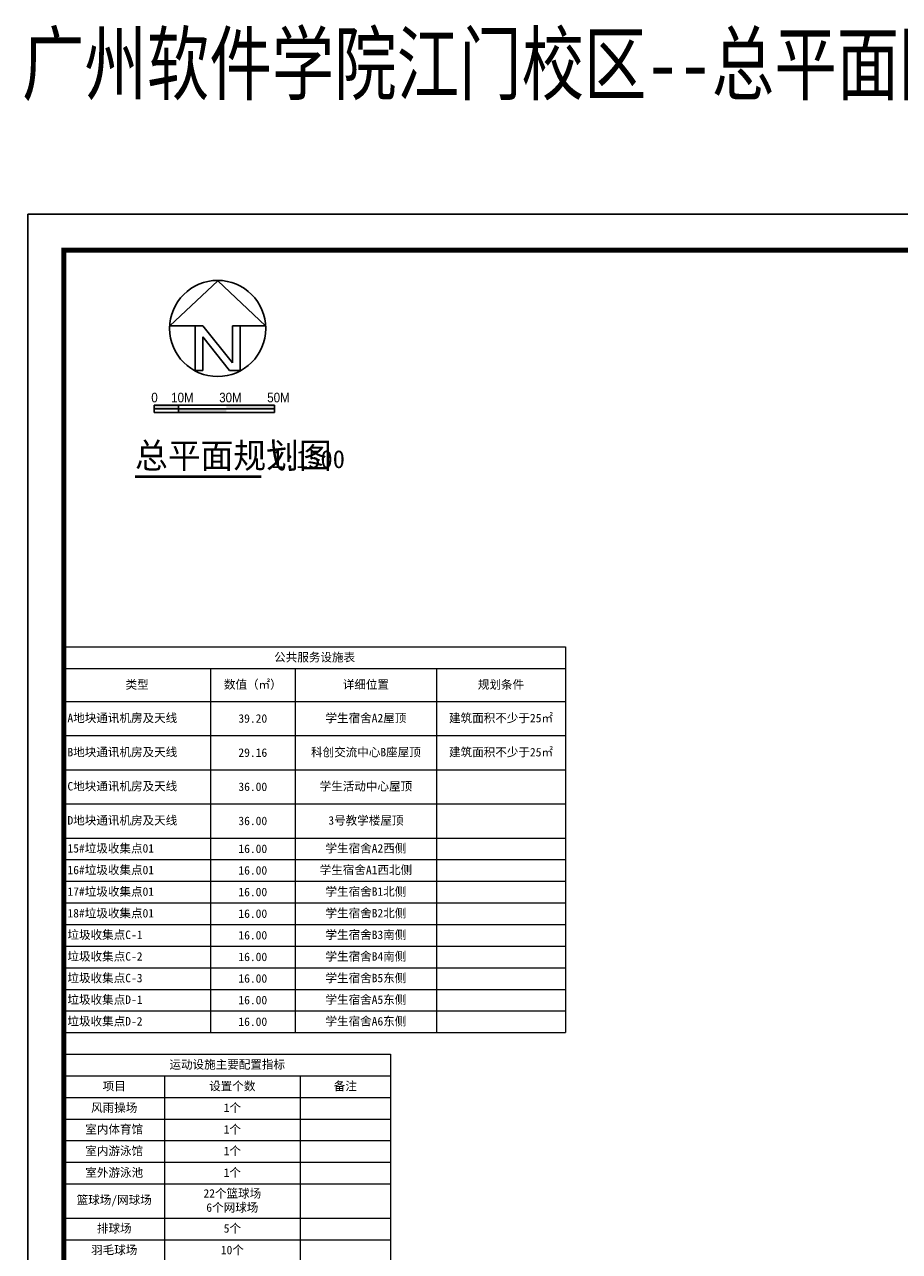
# Model space of a CAD drawing. Header units: millimetres. Extents: x 38389465 to 38395088, y 2473666 to 2480744.
# Tile 191 of 256: x 38389465 to 38389829, y 2480163 to 2480674. Entities that reach past the tile are written whole.
import ezdxf

# ---------------------------------------------------------------- set-up
doc = ezdxf.new("R2010")
doc.units = ezdxf.units.MM
doc.header["$LTSCALE"] = 2
doc.layers.get('0').update_dxf_attribs({"linetype": 'CONTINUOUS', "lineweight": 9})
for name, color, linetype in [('DIM_SYMB', 3, 'CONTINUOUS'), ('PUB_TEXT', 7, 'CONTINUOUS'), ('PUB_TITLE', 4, 'CONTINUOUS'), ('w-文字', 7, 'CONTINUOUS'), ('w-绿地面积', 82, 'CONTINUOUS')]:
    doc.layers.add(name, color=color, linetype=linetype)
doc.layers.add('屋顶绿化线', color=126, linetype='CONTINUOUS', lineweight=9)
doc.layers.add('指标表', color=7, linetype='CONTINUOUS', lineweight=9)
doc.styles.add('中等线体', font='txt', dxfattribs={"width": 0.8})
doc.styles.add('幼圆', font='SIMYOU.TTF', dxfattribs={"width": 0.8})

# ---------------------------------------------------------------- blocks, each defined once
blk = doc.blocks.new('$plan$00002323')
for p, q in [((1.261325, 1236.583625), (-1246.480175, 72.38065)), ((1.261325, 1236.583625), (1241.434875, 72.38065)), ((-1246.480175, 72.38065), (-386.838675, 72.38065)), ((-580.888675, 72.38065), (-580.888675, -1091.91935)), ((-386.838675, 72.38065), (389.361325, -897.86935)), ((389.361325, 72.38065), (389.361325, -897.86935)), ((1241.434875, 72.38065), (389.361325, 72.38065)), ((583.411325, 72.38065), (583.411325, -1091.91935)), ((311.2562, -1091.628275), (-386.838675, -218.985425)), ((-386.838675, -218.985425), (-386.838675, -1091.91935)), ((-580.888675, -1091.91935), (-386.838675, -1091.91935)), ((583.411325, -1091.91935), (311.2562, -1091.91935))]:
    blk.add_line(p, q)
blk.add_circle((0, 0), 1250.129285)
blk = doc.blocks.new('指北针')
at = {"layer": 'PUB_TEXT'}
h = blk.add_hatch(color=0, dxfattribs=at)
h.paths.add_polyline_path([(-16.38, -51.74), (-26.38, -51.74), (-26.38, -53.24), (-16.38, -53.24)])
h.paths.add_polyline_path([(-8.88, -53.24), (-16.38, -53.24), (-16.38, -54.74), (-8.88, -54.74)])
h.paths.add_polyline_path([(3.62, -53.24), (-8.88, -53.24), (-8.88, -54.74), (3.62, -54.74)])
h.paths.add_polyline_path([(17.12, -51.74), (3.62, -51.74), (3.62, -53.24), (17.12, -53.24)])
h.paths.add_polyline_path([(21.12, -51.74), (17.12, -51.74), (17.12, -53.24), (21.12, -53.24)])
h.paths.add_polyline_path([(23.62, -51.74), (21.12, -51.74), (21.12, -53.24), (23.62, -53.24)])
at = {"layer": 'PUB_TEXT', "color": 0}
for p, q in [((-26.38, -54.74), (-26.38, -51.74)), ((-26.38, -51.74), (23.62, -51.74)), ((-26.38, -53.24), (23.62, -53.24)), ((-26.38, -54.74), (23.62, -54.74)), ((-16.38, -54.74), (-16.38, -51.74)), ((23.62, -54.74), (23.62, -51.74))]:
    blk.add_line(p, q, dxfattribs=at)
at = {"layer": 'PUB_TEXT', "color": 0, "xscale": 0.016, "yscale": 0.016, "zscale": 0.016}
blk.add_blockref('$plan$00002323', (-0.02, -19.79), dxfattribs=at)
at = {"layer": 'PUB_TEXT', "color": 0, "style": '幼圆', "width": 0.9}
for s, p in [('0', (-27.64, -50.55)), ('10M', (-19.37, -50.55)), ('30M', (0.63, -50.55)), ('50M', (20.63, -50.55))]:
    blk.add_text(s, height=4, dxfattribs=at).set_placement(p)
blk = doc.blocks.new('A$C69596FC1')
at = {"layer": 'PUB_TITLE'}
for p, q in [((0, 0), (0, 84100)), ((0, 84100), (118900, 84100)), ((117900, 83100), (1000, 83100)), ((1000, 83100), (1000, 1000))]:
    blk.add_line(p, q, dxfattribs=at)
at = {"layer": 'PUB_TITLE', "const_width": 140}
blk.add_lwpolyline([(1000, 83100), (117900, 83100), (117900, 1000), (1000, 1000), (1000, 83100)], dxfattribs=at)
blk = doc.blocks.new('d2f1gd1g2')
at = {"layer": '指标表', "linetype": 'ByBlock'}
for p, q in [((-136.06, 113.23), (0, 113.23)), ((-136.06, 113.23), (-136.06, 0)), ((0, 113.23), (0, 104.23)), ((-136.06, 104.23), (0, 104.23)), ((-94.11, 104.23), (-94.11, 0)), ((-37.71, 104.23), (-37.71, 0)), ((0, 104.23), (0, 0)), ((-136.06, 95.23), (0, 95.23)), ((-136.06, 86.23), (0, 86.23)), ((-136.06, 77.23), (0, 77.23)), ((-136.06, 68.23), (0, 68.23)), ((-136.06, 59.23), (0, 59.23)), ((-136.06, 45), (0, 45)), ((-136.06, 36), (0, 36)), ((-136.06, 27), (0, 27)), ((-136.06, 18), (0, 18)), ((-136.06, 9), (0, 9)), ((-136.06, 0), (0, 0))]:
    blk.add_line(p, q, dxfattribs=at)
at = {"layer": '指标表', "linetype": 'ByBlock', "char_height": 3.5278, "attachment_point": 5}
for s, insert, width in [('{\\f黑体|b0|i0|c134;\\C7;运动设施主要配置指标', (-68.03, 108.73), 133.0555), ('{\\f黑体|b0|i0|c134;\\C7;项目', (-115.08, 99.73), 38.9416), ('{\\f黑体|b0|i0|c134;\\C7;设置个数', (-65.91, 99.73), 53.4055), ('{\\f黑体|b0|i0|c134;\\C7;备注', (-18.85, 99.73), 34.7083), ('{\\f黑体|b0|i0|c134;\\C7;风雨操场', (-115.08, 90.73), 38.9416), ('{\\f黑体|b0|i0|c134;\\C7;1个', (-65.91, 90.73), 53.4055), ('{\\f黑体|b0|i0|c134;\\C7;室内体育馆', (-115.08, 81.73), 38.9416), ('{\\f黑体|b0|i0|c134;\\C7;1个', (-65.91, 81.73), 53.4055), ('{\\f黑体|b0|i0|c134;\\C7;室内游泳馆', (-115.08, 72.73), 38.9416), ('{\\f黑体|b0|i0|c134;\\C7;1个', (-65.91, 72.73), 53.4055), ('{\\f黑体|b0|i0|c134;\\C7;室外游泳池', (-115.08, 63.73), 38.9416), ('{\\f黑体|b0|i0|c134;\\C7;1个', (-65.91, 63.73), 53.4055), ('{\\fSimHei|b0|i0|c134|p49;\\C7;22个篮球场^J6个网球场}', (-65.91, 52.12), 53.4055), ('{\\f黑体|b0|i0|c134;\\C7;篮球场/网球场', (-115.08, 52.12), 38.9416), ('{\\f黑体|b0|i0|c134;\\C7;排球场', (-115.08, 40.5), 38.9416), ('{\\f黑体|b0|i0|c134;\\C7;5个', (-65.91, 40.5), 53.4055), ('{\\f黑体|b0|i0|c134;\\C7;羽毛球场', (-115.08, 31.5), 38.9416), ('{\\f黑体|b0|i0|c134;\\C7;10个', (-65.91, 31.5), 53.4055), ('{\\f黑体|b0|i0|c134;\\C7;匹克球场', (-115.08, 22.5), 38.9416), ('{\\f黑体|b0|i0|c134;\\C7;9个', (-65.91, 22.5), 53.4055), ('{\\f黑体|b0|i0|c134;\\C7;室外足球场', (-115.08, 13.5), 38.9416), ('{\\f黑体|b0|i0|c134;\\C7;4个', (-65.91, 13.5), 53.4055), ('{\\f黑体|b0|i0|c134;\\C7;5人制', (-18.85, 13.5), 34.7083), ('{\\f黑体|b0|i0|c134;\\C7;400M运动场', (-115.08, 4.5), 38.9416), ('{\\f黑体|b0|i0|c134;\\C7;1个', (-65.91, 4.5), 53.4055)]:
    blk.add_mtext(s, dxfattribs=dict(at, insert=insert, width=width))
blk = doc.blocks.new('dfgdfgdgfdfg')
at = {"layer": '屋顶绿化线'}
h = blk.add_hatch(dxfattribs=at)
h.set_pattern_fill('CROSS', color=256, style=0)
h.set_pattern_definition([(3e-14, (-38390155.3861, -2480142.4406), (1.5875, 1.5875), [0.79375, -2.38125]), (90, (-38390154.9893, -2480142.8375), (-1.5875, 1.5875), [0.79375, -2.38125])])
h.paths.add_polyline_path([(-3.15, -422.85), (20.37, -403.92), (14.35, -396.44), (-9.17, -415.38)])
h.paths.add_polyline_path([(-212.8, -350.41), (-230.61, -328.29), (-240.58, -336.31), (-222.77, -358.44)])
h.paths.add_polyline_path([(-190.05, -455.85), (-156.94, -429.2), (-171.05, -411.67), (-204.16, -438.32)])
h.paths.add_polyline_path([(-220.16, -484.94), (-266.12, -521.94), (-270.37, -516.66), (-224.41, -479.66)])
h.paths.add_polyline_path([(-264.36, -493.34), (-279.4, -505.45), (-283.65, -500.16), (-268.62, -488.06)])
h.paths.add_polyline_path([(-304.53, -503.57), (-350.48, -540.57), (-354.74, -535.29), (-308.78, -498.29)])
h.paths.add_polyline_path([(-348.73, -511.97), (-363.77, -524.07), (-368.02, -518.79), (-352.99, -506.69)])
h.paths.add_polyline_path([(-282.59, -407.4), (-328.55, -444.39), (-324.3, -449.68), (-278.34, -412.68)])
h.paths.add_polyline_path([(-300.24, -448.79), (-315.27, -460.89), (-311.02, -466.17), (-295.98, -454.07)])
h.paths.add_polyline_path([(-33.99, 93.69), (-17.08, 99.88), (-15.02, 94.25), (-31.92, 88.06)])
h.paths.add_polyline_path([(-53.1, 61.56), (-8.97, 77.72), (-11.03, 83.35), (-55.16, 67.19)])
h.paths.add_polyline_path([(-108.32, 48.75), (-122.34, 37.46), (-118.58, 32.79), (-104.56, 44.08)])
h.paths.add_polyline_path([(-70.93, 48.55), (-107.54, 19.08), (-111.3, 23.75), (-74.69, 53.23)])
h.paths.add_polyline_path([(-144.65, -377.97), (-139.26, -384.67), (-137.47, -383.22), (-128.81, -393.97), (-122.27, -388.71), (-130.93, -377.96), (-98.6, -351.93), (-103.99, -345.23)])
h.paths.add_polyline_path([(-85.37, -368.37), (-79.66, -375.46), (-104.12, -395.15), (-109.83, -388.06)])
h.paths.add_polyline_path([(-154.42, -186.59), (-177.71, -205.34), (-172.01, -212.43), (-148.72, -193.68)])
h.paths.add_polyline_path([(-124.03, -173.8), (-139.53, -186.28), (-145.23, -179.19), (-129.73, -166.71)])
h.paths.add_polyline_path([(-147.86, -242.42), (-124.57, -223.67), (-130.59, -216.19), (-141.34, -224.84), (-142.35, -223.6), (-154.89, -233.69)])
h.paths.add_polyline_path([(-115.38, -216.27), (-91.86, -197.33), (-97.88, -189.85), (-121.4, -208.79)])
h.paths.add_polyline_path([(-179.13, -155.9), (-202.42, -174.65), (-208.13, -167.56), (-184.84, -148.81)])
h.paths.add_polyline_path([(-160.15, -128.93), (-175.65, -141.41), (-169.94, -148.5), (-154.44, -136.02)])
h.paths.add_polyline_path([(-232.27, -137.57), (-208.98, -118.82), (-202.96, -126.3), (-213.71, -134.95), (-212.71, -136.2), (-225.25, -146.3)])
h.paths.add_polyline_path([(-199.79, -111.42), (-176.27, -92.48), (-170.25, -99.96), (-193.77, -118.9)])
h.paths.add_polyline_path([(7.12, -56.53), (30.41, -37.78), (36.12, -44.87), (12.83, -63.62)])
h.paths.add_polyline_path([(-11.86, -83.5), (3.64, -71.02), (-2.07, -63.93), (-17.57, -76.41)])
h.paths.add_polyline_path([(27.78, -101), (4.26, -119.94), (-1.76, -112.47), (21.76, -93.53)])
h.paths.add_polyline_path([(-17.58, -25.84), (5.71, -7.09), (0, 0), (-23.29, -18.75)])
h.paths.add_polyline_path([(-47.98, -38.63), (-32.48, -26.15), (-26.78, -33.24), (-42.28, -45.72)])
h.paths.add_polyline_path([(-24.15, 29.99), (-47.44, 11.24), (-41.42, 3.76), (-30.67, 12.42), (-29.66, 11.17), (-17.12, 21.27)])
h.paths.add_polyline_path([(-56.63, 3.84), (-80.15, -15.1), (-74.13, -22.58), (-50.61, -3.64)])
h.paths.add_polyline_path([(-112.36, 104.96), (-116.12, 109.63), (-120.41, 106.18), (-120.09, 105.79), (-120.09, 105.79), (-119.97, 105.64), (-119.56, 105.13), (-120.65, 104.25), (-121.5, 105.3), (-126.33, 101.42), (-126.01, 101.03), (-126.01, 101.03), (-125.89, 100.87), (-125.48, 100.37), (-126.57, 99.49), (-127.42, 100.54), (-132.25, 96.65), (-131.93, 96.26), (-131.93, 96.26), (-131.81, 96.11), (-131.4, 95.6), (-132.49, 94.72), (-133.34, 95.77), (-138.17, 91.88), (-137.85, 91.5), (-137.85, 91.5), (-137.73, 91.34), (-137.32, 90.83), (-138.41, 89.96), (-139.26, 91.01), (-144.09, 87.12), (-143.77, 86.73), (-143.77, 86.73), (-143.65, 86.57), (-143.24, 86.07), (-144.33, 85.19), (-145.18, 86.24), (-150.01, 82.35), (-149.69, 81.96), (-149.69, 81.96), (-149.57, 81.81), (-149.16, 81.3), (-150.25, 80.42), (-151.1, 81.47), (-155.38, 78.03), (-151.62, 73.35)])
h.paths.add_polyline_path([(-152.8, 95.7), (-151.71, 96.58), (-150.86, 95.53), (-146.03, 99.42), (-146.34, 99.81), (-146.34, 99.81), (-146.47, 99.96), (-146.88, 100.47), (-145.86, 101.29), (-148.78, 104.91), (-165.92, 91.11), (-162.15, 86.44), (-157.87, 89.89), (-158.18, 90.28), (-158.18, 90.28), (-158.31, 90.43), (-158.72, 90.94), (-157.63, 91.82), (-156.78, 90.76), (-151.95, 94.65), (-152.26, 95.04), (-152.26, 95.04), (-152.39, 95.2)])
h.paths.add_polyline_path([(-48.92, 138.06), (-54.08, 136.17), (-53.91, 135.7), (-53.91, 135.7), (-53.84, 135.51), (-53.62, 134.9), (-54.93, 134.42), (-55.4, 135.69), (-61.22, 133.56), (-61.05, 133.09), (-61.05, 133.09), (-60.98, 132.9), (-60.76, 132.29), (-62.07, 131.81), (-62.54, 133.07), (-68.36, 130.94), (-68.19, 130.47), (-68.19, 130.47), (-68.12, 130.28), (-67.89, 129.67), (-69.21, 129.19), (-69.67, 130.46), (-75.49, 128.33), (-75.32, 127.86), (-75.32, 127.86), (-75.25, 127.67), (-75.03, 127.06), (-76.34, 126.58), (-76.81, 127.85), (-82.63, 125.71), (-82.46, 125.24), (-82.46, 125.24), (-82.39, 125.06), (-82.17, 124.45), (-83.48, 123.96), (-83.94, 125.23), (-89.77, 123.1), (-89.59, 122.63), (-89.59, 122.63), (-89.53, 122.44), (-89.3, 121.83), (-90.62, 121.35), (-91.08, 122.62), (-96.25, 120.73), (-94.18, 115.09), (-46.86, 132.43)])
h.paths.add_polyline_path([(-59.58, 147.1), (-59.39, 147.17), (-58.26, 147.58), (-57.8, 146.31), (-52.63, 148.2), (-54.7, 153.84), (-75.36, 146.27), (-73.76, 141.9), (-72.54, 142.35), (-72.07, 141.08), (-66.25, 143.22), (-66.42, 143.68), (-66.42, 143.68), (-66.49, 143.87), (-66.71, 144.48), (-66.71, 144.48), (-66.53, 144.55), (-65.4, 144.96), (-64.94, 143.7), (-59.11, 145.83), (-59.29, 146.3), (-59.29, 146.3), (-59.35, 146.49), (-59.58, 147.1)])
h.paths.add_polyline_path([(-212.8, -350.41), (-222.77, -358.44), (-242.09, -373.99), (-237.01, -380.3), (-244.17, -386.07), (-234.27, -398.37), (-208.64, -377.74), (-213.53, -371.67), (-228.02, -383.33), (-234.42, -375.39), (-219.93, -363.72), (-213.53, -371.67), (-208.64, -377.74), (-197.81, -369.03)])
edge = h.paths.add_edge_path()
edge.add_line((-243.67, -325.45), (-237.13, -320.19))
edge.add_line((-237.13, -320.19), (-245.6, -309.67))
edge.add_line((-245.6, -309.67), (-274.88, -333.25))
edge.add_line((-274.88, -333.25), (-270.37, -338.86))
edge.add_line((-270.37, -338.86), (-259.9, -351.87))
edge.add_line((-259.9, -351.87), (-248.68, -342.84))
edge.add_line((-248.68, -342.84), (-252, -338.71))
edge.add_arc((-255.52, -334.35), 5.6, 180, 308.8365, ccw=False)
edge.add_arc((-255.52, -334.35), 5.6, 0, 180, ccw=False)
edge.add_arc((-255.52, -334.35), 5.6, 308.8365, 360, ccw=False)
edge.add_line((-252, -338.71), (-248.68, -342.84))
edge.add_line((-248.68, -342.84), (-237.15, -333.56))
edge.add_line((-237.15, -333.56), (-243.67, -325.45))
h.paths.add_polyline_path([(193.4, 239.68), (208.99, 243.3), (208.81, 244.07), (215.33, 245.59), (218.64, 231.37), (196.52, 226.23)])
h.paths.add_polyline_path([(166, 243.17), (189.19, 248.55), (196.47, 217.19), (173.29, 211.8), (169.89, 226.41), (172.91, 227.11), (171.84, 231.74), (170.52, 231.44), (169.86, 234.31), (168.15, 233.91), (167.43, 237.03), (167.82, 237.12), (167.55, 238.29), (167.16, 238.2)])
h.paths.add_polyline_path([(109.76, 214.71), (139.24, 225.51), (144.26, 211.81), (114.78, 201.01), (112.64, 206.83), (113.87, 207.27), (112.35, 211.41), (111.13, 210.96)])
h.paths.add_polyline_path([(197.76, 213.38), (198.49, 210.26), (174.23, 204.63), (173.51, 207.75)])
h.paths.add_polyline_path([(113.14, 183.37), (121.03, 186.26), (119.76, 189.73), (111.87, 186.84)], flags=17)
h.paths.add_polyline_path([(22.58, 204.4), (27.18, 206.09), (30.21, 197.83), (25.61, 196.14)])
h.paths.add_polyline_path([(122.91, 186.94), (157.46, 199.6), (156.19, 203.08), (121.64, 190.42)])
h.paths.add_polyline_path([(229.13, 220.67), (230.8, 213.46), (201.39, 206.62), (199.71, 213.83)])
h.paths.add_polyline_path([(38.23, 161.68), (55.42, 167.97), (53.46, 173.33), (36.27, 167.03)])
h.paths.add_polyline_path([(59.17, 169.35), (66.07, 171.88), (64.11, 177.23), (57.21, 174.7)])
h.paths.add_polyline_path([(26.3, 194.26), (30.9, 195.95), (39.67, 172), (35.07, 170.32)])
h.paths.add_polyline_path([(160.56, -69.47), (170.53, -61.44), (185.05, -79.48), (175.08, -87.51)])
h.paths.add_polyline_path([(137.6, -120.05), (147.76, -132.67), (182.5, -104.7), (172.34, -92.08)])
h.paths.add_polyline_path([(194.05, 187.37), (172.02, 182.25), (151.55, 174.75), (152.93, 171), (134.52, 164.26), (133.15, 168.01), (104.23, 157.42), (105.6, 153.66), (82.32, 145.13), (84.69, 138.65), (175.15, 171.79), (246.2, 188.29), (243.73, 198.91), (221.33, 193.7), (222.23, 189.81), (194.96, 183.47)])
h.paths.add_polyline_path([(78.8, 145.44), (78.73, 145.63), (77.94, 147.79), (49.01, 137.19), (50.39, 133.44), (48.51, 132.75), (41.75, 130.27), (39.87, 129.59), (38.5, 133.34), (26.29, 128.87), (30.04, 118.63), (81.68, 137.55)])
h.paths.add_polyline_path([(226.05, 164.1), (240.76, 167.52), (239.85, 171.41), (225.14, 168)], flags=17)
h.paths.add_polyline_path([(186.4, 154.89), (198.29, 157.65), (197.38, 161.55), (185.5, 158.79)], flags=17)
h.paths.add_polyline_path([(147.22, 145.58), (161.59, 150.85), (162.96, 147.09), (148.6, 141.83)], flags=17)
h.paths.add_polyline_path([(109.19, 131.65), (120.65, 135.85), (122.02, 132.09), (110.57, 127.9)])
h.paths.add_polyline_path([(78.02, 120.23), (89.47, 124.43), (90.85, 120.67), (79.39, 116.48)])
h.paths.add_polyline_path([(38.45, 101.48), (52.63, 106.68), (51.26, 110.43), (37.08, 105.24)])
h.paths.add_polyline_path([(248.59, 158.56), (253.07, 159.6), (247.23, 184.73), (242.75, 183.69)])
h.paths.add_polyline_path([(168.26, 148.92), (170.77, 142.07), (182.68, 146.43), (184.76, 146.92), (183.34, 153.05), (172.91, 150.63)], flags=17)
h.paths.add_polyline_path([(96.59, 114.9), (109.92, 119.78), (107.75, 125.69), (94.42, 120.81)])
h.paths.add_polyline_path([(93.73, 122.69), (107.07, 127.57), (102.11, 141.09), (88.78, 136.21)])
h.paths.add_polyline_path([(96.89, -120.34), (73.6, -139.1), (79.62, -146.57), (88.18, -139.67), (91.13, -143.34), (105.85, -131.48)])
h.paths.add_polyline_path([(153.35, 91.06), (163.86, 94.91), (161.94, 100.17), (151.42, 96.32)])
h.paths.add_polyline_path([(138.4, 75.47), (185.35, 92.67), (183.49, 97.74), (174.38, 94.4), (175.14, 92.33), (146.41, 81.81), (145.65, 83.87), (136.54, 80.54)])
h.paths.add_polyline_path([(223.08, 112.8), (233.99, 115.33), (232.72, 120.79), (221.81, 118.25)])
h.paths.add_polyline_path([(206.33, 99.16), (255.03, 110.47), (253.81, 115.73), (244.36, 113.53), (244.86, 111.39), (215.05, 104.47), (214.56, 106.61), (205.11, 104.42)])
h.paths.add_polyline_path([(67.31, 56.14), (113.69, 73.13), (115.93, 67.03), (69.54, 50.04)])
h.paths.add_polyline_path([(69.45, 59.59), (89.83, 67.05), (87.59, 73.15), (67.22, 65.69)])
h.paths.add_polyline_path([(107.5, -172.91), (126.74, -157.42), (121.03, -150.33), (101.79, -165.82)])
h.paths.add_polyline_path([(241.44, 174.76), (239.47, 183.23), (212.97, 177.08), (214.69, 169.68), (222.72, 171.54), (222.97, 170.47)], flags=17)
h.paths.add_polyline_path([(188.75, 144.35), (218.95, 151.36), (217.23, 158.77), (187.03, 151.75)], flags=17)
h.paths.add_polyline_path([(162.75, 154.36), (159.76, 162.53), (134.22, 153.17), (136.83, 146.04), (144.57, 148.87), (144.95, 147.84)], flags=17)
h.paths.add_polyline_path([(114.19, 117.72), (143.3, 128.38), (140.68, 135.52), (111.57, 124.86)])
h.paths.add_polyline_path([(33.92, 107.17), (30.93, 115.34), (56.47, 124.69), (59.08, 117.56), (51.34, 114.72), (51.72, 113.69)])
h.paths.add_polyline_path([(94.66, 110.57), (65.55, 99.91), (62.93, 107.04), (92.04, 117.7)])
h.paths.add_polyline_path([(-168.02, -492.94), (-125.34, -458.57), (-119.69, -465.58), (-162.38, -499.95)])
h.paths.add_polyline_path([(-149.46, -515.99), (-106.77, -481.63), (-101.13, -488.64), (-143.82, -523)])
h.paths.add_polyline_path([(-320.54, -607.1), (-363.7, -641.85), (-367.95, -636.56), (-324.8, -601.82)])
h.paths.add_polyline_path([(-364.75, -615.5), (-376.98, -625.35), (-381.23, -620.07), (-369, -610.22)])
h.paths.add_polyline_path([(-253.32, -567.17), (-296.48, -601.91), (-300.73, -596.63), (-257.58, -561.89)])
h.paths.add_polyline_path([(-297.53, -575.57), (-309.76, -585.42), (-314.01, -580.14), (-301.78, -570.29)])
h.paths.add_polyline_path([(-183.66, -530.28), (-226.81, -565.02), (-231.06, -559.74), (-187.91, -525)])
h.paths.add_polyline_path([(-227.87, -538.68), (-240.1, -548.52), (-244.35, -543.24), (-232.12, -533.4)])
h.paths.add_polyline_path([(5.65, -366.61), (29.18, -347.67), (23.16, -340.19), (-0.37, -359.13)])
h.paths.add_polyline_path([(-2.99, -324.14), (-18.49, -336.62), (-24.2, -329.53), (-8.7, -317.05)])
h.paths.add_polyline_path([(-3.55, -374), (-9.57, -366.52), (-20.32, -375.17), (-21.32, -373.93), (-33.86, -384.02), (-26.84, -392.75)])
h.paths.add_polyline_path([(-56.69, -355.67), (-43.29, -344.88), (-37.58, -351.97), (-50.98, -362.76)])
h.paths.add_polyline_path([(-78.77, -261.75), (-55.24, -242.81), (-49.22, -250.29), (-72.75, -269.23)])
h.paths.add_polyline_path([(-39.12, -279.26), (-54.62, -291.74), (-48.92, -298.83), (-33.42, -286.35)])
h.paths.add_polyline_path([(73.04, -188.96), (88.54, -176.48), (94.25, -183.57), (78.75, -196.05)])
h.paths.add_polyline_path([(64.4, -146.5), (40.87, -165.43), (46.89, -172.91), (70.42, -153.97)])
h.paths.add_polyline_path([(121.92, -100.57), (132.08, -113.19), (166.82, -85.22), (156.66, -72.61)])
h.paths.add_polyline_path([(-87.95, -269.16), (-81.93, -276.63), (-92.68, -285.29), (-91.67, -286.53), (-104.22, -296.63), (-111.24, -287.91)])
h.paths.add_polyline_path([(60.27, -74.86), (36.98, -93.61), (30.96, -86.13), (41.7, -77.47), (40.7, -76.23), (53.24, -66.13)])
h.paths.add_polyline_path([(-81.39, -324.98), (-67.99, -314.2), (-73.7, -307.11), (-87.1, -317.9)])
edge = h.paths.add_edge_path(flags=17)
edge.add_line((172.45, 152.57), (182.88, 155))
edge.add_line((182.88, 155), (179.63, 169.03))
edge.add_line((179.63, 169.03), (176.2, 168.23))
edge.add_line((176.2, 168.23), (162.96, 163.38))
edge.add_line((162.96, 163.38), (167.57, 150.8))
edge.add_line((167.57, 150.8), (172.22, 152.5))
blk = doc.blocks.new('re46356')
at = {"layer": '指标表', "linetype": 'ByBlock'}
for p, q in [((-208.83, 160.54), (0, 160.54)), ((-208.83, 160.54), (-208.83, 0)), ((0, 160.54), (0, 151.54)), ((-208.83, 151.54), (0, 151.54)), ((-147.8, 151.54), (-147.8, 0)), ((-112.53, 151.54), (-112.53, 0)), ((-53.62, 151.54), (-53.62, 0)), ((0, 151.54), (0, 0)), ((-208.83, 137.84), (0, 137.84)), ((-208.83, 123.63), (0, 123.63)), ((-208.83, 109.42), (0, 109.42)), ((-208.83, 95.21), (0, 95.21)), ((-208.83, 81), (0, 81)), ((-208.83, 72), (0, 72)), ((-208.83, 63), (0, 63)), ((-208.83, 54), (0, 54)), ((-208.83, 45), (0, 45)), ((-208.83, 36), (0, 36)), ((-208.83, 27), (0, 27)), ((-208.83, 18), (0, 18)), ((-208.83, 9), (0, 9)), ((-208.83, 0), (0, 0))]:
    blk.add_line(p, q, dxfattribs=at)
at = {"layer": '指标表', "linetype": 'ByBlock', "char_height": 3.5278}
for s, insert, width, attachment_point in [('{\\f黑体|b0|i0|c134;\\C7;公共服务设施表', (-104.41, 156.04), 205.8257, 5), ('{\\f黑体|b0|i0|c134;\\C7;类型', (-178.31, 144.69), 58.0259, 5), ('{\\f黑体|b0|i0|c134;\\C7;数值（㎡）', (-130.16, 144.69), 32.2731, 5), ('{\\f黑体|b0|i0|c134;\\C7;详细位置', (-83.07, 144.69), 55.9092, 5), ('{\\f黑体|b0|i0|c134;\\C7;规划条件', (-26.81, 144.69), 50.6175, 5), ('{\\f黑体|b0|i0|c134;\\C7;A地块通讯机房及天线', (-207.33, 130.74), 58.0259, 4), ('{\\f黑体|b0|i0|c134;\\C7;学生宿舍A2屋顶', (-83.07, 130.74), 55.9092, 5), ('{\\f黑体|b0|i0|c134;\\C7;建筑面积不少于25㎡', (-26.81, 130.74), 50.6175, 5), ('{\\f黑体|b0|i0|c134;\\C7;39.20', (-130.16, 130.74), 32.2731, 5), ('{\\f黑体|b0|i0|c134;\\C7;B地块通讯机房及天线', (-207.33, 116.53), 58.0259, 4), ('{\\f黑体|b0|i0|c134;\\C7;29.16', (-130.16, 116.53), 32.2731, 5), ('{\\f黑体|b0|i0|c134;\\C7;科创交流中心B座屋顶', (-83.07, 116.53), 55.9092, 5), ('{\\f黑体|b0|i0|c134;\\C7;建筑面积不少于25㎡', (-26.81, 116.53), 50.6175, 5), ('{\\f黑体|b0|i0|c134;\\C7;C地块通讯机房及天线', (-207.33, 102.32), 58.0259, 4), ('{\\fSimHei|b0|i0|c134|p49;\\C7;36.00}', (-130.16, 102.32), 32.2731, 5), ('{\\fSimHei|b0|i0|c134|p49;\\C7;学生活动中心屋顶}', (-83.07, 102.32), 55.9092, 5), ('{\\f黑体|b0|i0|c134;\\C7;D地块通讯机房及天线', (-207.33, 88.11), 58.0259, 4), ('{\\fSimHei|b0|i0|c134|p49;\\C7;36.00}', (-130.16, 88.11), 32.2731, 5), ('{\\fSimHei|b0|i0|c134|p49;\\C7;3号教学楼屋顶}', (-83.07, 88.11), 55.9092, 5), ('{\\f黑体|b0|i0|c134;\\C7;15#垃圾收集点01', (-207.33, 76.5), 58.0259, 4), ('{\\f黑体|b0|i0|c134;\\C7;16.00', (-130.16, 76.5), 32.2731, 5), ('{\\f黑体|b0|i0|c134;\\C7;学生宿舍A2西侧', (-83.07, 76.5), 55.9092, 5), ('{\\f黑体|b0|i0|c134;\\C7;16#垃圾收集点01', (-207.33, 67.5), 58.0259, 4), ('{\\f黑体|b0|i0|c134;\\C7;16.00', (-130.16, 67.5), 32.2731, 5), ('{\\f黑体|b0|i0|c134;\\C7;学生宿舍A1西北侧', (-83.07, 67.5), 55.9092, 5), ('{\\f黑体|b0|i0|c134;\\C7;17#垃圾收集点01', (-207.33, 58.5), 58.0259, 4), ('{\\f黑体|b0|i0|c134;\\C7;16.00', (-130.16, 58.5), 32.2731, 5), ('{\\f黑体|b0|i0|c134;\\C7;学生宿舍B1北侧', (-83.07, 58.5), 55.9092, 5), ('{\\f黑体|b0|i0|c134;\\C7;18#垃圾收集点01', (-207.33, 49.5), 58.0259, 4), ('{\\f黑体|b0|i0|c134;\\C7;16.00', (-130.16, 49.5), 32.2731, 5), ('{\\f黑体|b0|i0|c134;\\C7;学生宿舍B2北侧', (-83.07, 49.5), 55.9092, 5), ('{\\f黑体|b0|i0|c134;\\C7;垃圾收集点C-1', (-207.33, 40.5), 58.0259, 4), ('{\\f黑体|b0|i0|c134;\\C7;16.00', (-130.16, 40.5), 32.2731, 5), ('{\\f黑体|b0|i0|c134;\\C7;学生宿舍B3南侧', (-83.07, 40.5), 55.9092, 5), ('{\\f黑体|b0|i0|c134;\\C7;垃圾收集点C-2', (-207.33, 31.5), 58.0259, 4), ('{\\f黑体|b0|i0|c134;\\C7;16.00', (-130.16, 31.5), 32.2731, 5), ('{\\f黑体|b0|i0|c134;\\C7;学生宿舍B4南侧', (-83.07, 31.5), 55.9092, 5), ('{\\f黑体|b0|i0|c134;\\C7;垃圾收集点C-3', (-207.33, 22.5), 58.0259, 4), ('{\\f黑体|b0|i0|c134;\\C7;16.00', (-130.16, 22.5), 32.2731, 5), ('{\\f黑体|b0|i0|c134;\\C7;学生宿舍B5东侧', (-83.07, 22.5), 55.9092, 5), ('{\\f黑体|b0|i0|c134;\\C7;垃圾收集点D-1', (-207.33, 13.5), 58.0259, 4), ('{\\f黑体|b0|i0|c134;\\C7;16.00', (-130.16, 13.5), 32.2731, 5), ('{\\fSimHei|b0|i0|c134|p0;\\C7;学生宿舍A5东侧}', (-83.07, 13.5), 55.9092, 5), ('{\\f黑体|b0|i0|c134;\\C7;垃圾收集点D-2', (-207.33, 4.5), 58.0259, 4), ('{\\f黑体|b0|i0|c134;\\C7;16.00', (-130.16, 4.5), 32.2731, 5)]:
    blk.add_mtext(s, dxfattribs=dict(at, insert=insert, width=width, attachment_point=attachment_point))
at = {"layer": '指标表', "color": 6, "linetype": 'ByBlock', "insert": (-83.07, 4.5), "char_height": 3.5278, "width": 55.9092, "attachment_point": 5}
blk.add_mtext('{\\fSimHei|b0|i0|c134|p0;\\C7;学生宿舍A6东侧}', dxfattribs=at)

msp = doc.modelspace()

# ---------------------------------------------------------------- linework, layer by layer
at = {"layer": 'DIM_SYMB', "linetype": 'ByBlock', "const_width": 1.05}
msp.add_lwpolyline([(38389510.6, 2480486.019), (38389563.2, 2480486.019)], dxfattribs=at)
at = {"layer": 'w-绿地面积', "linetype": 'ByBlock', "flags": 128}
msp.add_lwpolyline([(38389707.043, 2480580.314), (38389605.746, 2480580.314)], dxfattribs=at)

# ---------------------------------------------------------------- block references
at = {"linetype": 'ByBlock', "xscale": 0.01500000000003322, "yscale": 0.01500000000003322, "zscale": 0.01500000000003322}
msp.add_blockref('A$C69596FC1', (38389465.971, 2479333.814), dxfattribs=at)
at = {"layer": 'PUB_TEXT', "linetype": 'ByBlock'}
msp.add_blockref('指北针', (38389545.02, 2480567.483), dxfattribs=at)
at = {"layer": 'w-绿地面积', "linetype": 'ByBlock'}
msp.add_blockref('dfgdfgdgfdfg', (38390155.386, 2480142.441), dxfattribs=at)
at = {"layer": '指标表', "linetype": 'ByBlock'}
for name, p in [('re46356', (38389689.797, 2480254.534)), ('d2f1gd1g2', (38389617.027, 2480132.304))]:
    msp.add_blockref(name, p, dxfattribs=at)

# ---------------------------------------------------------------- texts
at = {"layer": 'PUB_TEXT', "linetype": 'ByBlock'}
for s, height, p in [('总平面规划图', 10.5, (38389510.6, 2480489.527)), ('1:1500', 7.5, (38389567.4, 2480489.527))]:
    msp.add_text(s, height=height, dxfattribs=at).set_placement(p)
at = {"layer": 'w-文字', "style": '中等线体', "width": 0.8}
msp.add_text('广州软件学院江门校区--总平面图', height=25, dxfattribs=at).set_placement((38389463.54, 2480645.409))

doc.saveas('drawing.dxf')
